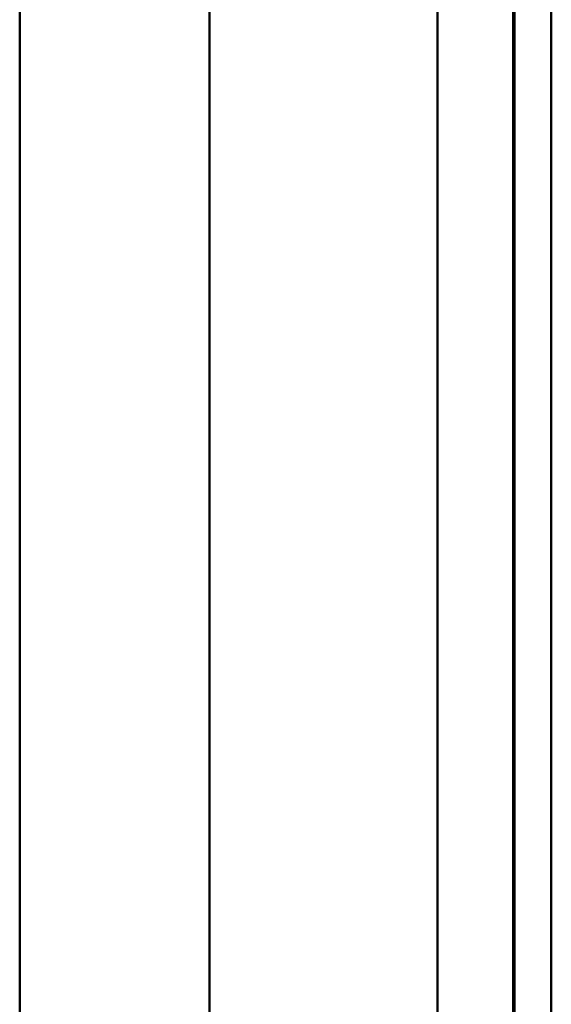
# Model space of a CAD drawing. Header units: millimetres. Extents: x 20 to 833, y 20 to 574.
# Tile 18 of 22: x 404 to 418, y 432 to 458. Entities that reach past the tile are written whole.
import ezdxf

# ---------------------------------------------------------------- set-up
doc = ezdxf.new("R2010")
doc.units = ezdxf.units.MM
doc.header["$LTSCALE"] = 2
doc.layers.add('Sichtbare Kanten(DIN)', color=7, linetype='Continuous', lineweight=50)
doc.layers.add('Sichtbare tangentiale Kanten(DIN)', color=7, linetype='Continuous', lineweight=50)

msp = doc.modelspace()

# ---------------------------------------------------------------- linework, layer by layer
at = {"layer": 'Sichtbare Kanten(DIN)'}
for p, q in [((416.546, 299.227), (416.546, 490.658)), ((416.576, 299.227), (416.576, 490.658)), ((417.546, 490.658), (417.546, 299.227)), ((403.546, 489.658), (403.546, 300.227))]:
    msp.add_line(p, q, dxfattribs=at)
at = {"layer": 'Sichtbare tangentiale Kanten(DIN)'}
for p, q in [((408.546, 489.658), (408.546, 300.227)), ((414.546, 300.227), (414.546, 489.658))]:
    msp.add_line(p, q, dxfattribs=at)

doc.saveas('drawing.dxf')
